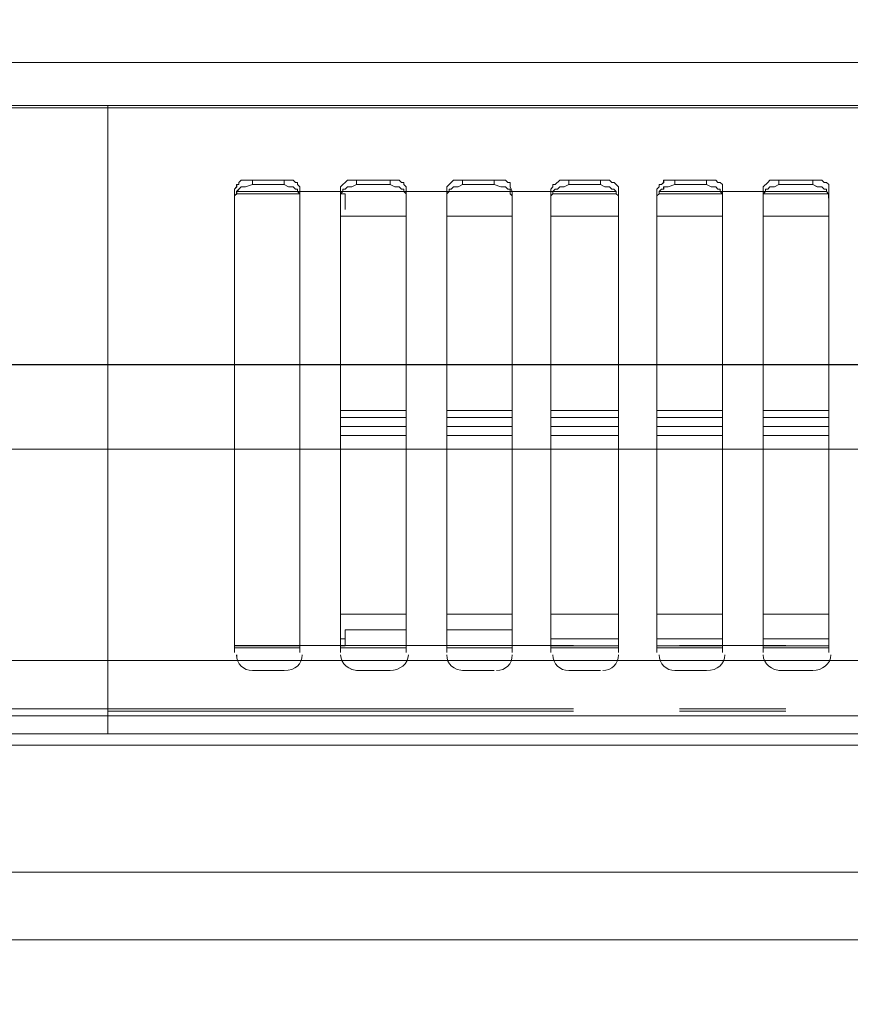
# Model space of a CAD drawing. Header units: millimetres. Extents: x -125266 to 274256, y -711690 to -301689.
# Tile 161 of 256: x -51434 to -51336, y -361895 to -361779. Entities that reach past the tile are written whole.
import ezdxf

# ---------------------------------------------------------------- set-up
doc = ezdxf.new("R2010")
doc.units = ezdxf.units.MM
doc.linetypes.add('CONTINOUS', pattern=[0])
for name, color, linetype, lineweight in [('ARCH', 7, 'Continuous', 0), ('CEILING', 8, 'Continuous', 5), ('Equipment', 8, 'Continuous', 0), ('Finished Line', 7, 'Continuous', 0), ('HOOD', 6, 'Continuous', 0), ('Legend', 5, 'Continuous', 0), ('MEPTEK HVAC-Kitchen Exhaust Air Duct', 30, 'Continuous', 30), ('MEPTEK HVAC-Kitchen Fresh Air Duct', 3, 'Continuous', 30), ('MEPTEK-TEXT1', 7, 'Continuous', 30)]:
    doc.layers.add(name, color=color, linetype=linetype, lineweight=lineweight)
for name, color, linetype in [('Light Equipment', 8, 'Continuous'), ('Model_Top', 7, 'Continuous'), ('RACK', 7, 'Continuous')]:
    doc.layers.add(name, color=color, linetype=linetype)
doc.styles.add('REVAC', font='verdana.ttf', dxfattribs={"height": 50})
doc.styles.get("Standard").update_dxf_attribs({"font": 'ARIALN.TTF'})
doc.styles.add('Times New Roman', font='times.ttf', dxfattribs={"height": 150})
doc.dimstyles.new('ARA-125', dxfattribs={"dimtxt": 200, "dimasz": 75, "dimexe": 0, "dimexo": 75, "dimgap": 7.5, "dimtad": 0, "dimdec": 0, "dimrnd": 5, "dimdsep": 46, "dimtxsty": 'Times New Roman', "dimblk": 'ARCHTICK', "dimcen": 56.25, "dimdle": 56.25, "dimclrd": 256, "dimclre": 256, "dimclrt": 256, "dimazin": 3, "dimtfac": 1, "dimtdec": 0, "dimtix": 1, "dimtmove": 1, "dimatfit": 3, "dimfxl": 0, "dimtolj": 1, "dimlwd": -1, "dimlwe": 0, "dimarcsym": 0})

# ---------------------------------------------------------------- blocks, each defined once
blk = doc.blocks.new('A$Cd18de8f6')
at = {"layer": 'Equipment'}
for points in [[(800, 734), (800, 735.34), (400, 735.34), (0, 735.34), (0, 733.73)], [(800, 659.72), (800, 659.99), (800, 731.86), (800, 734), (400, 734), (400, 731.86), (400, 659.99), (400, 659.72), (400, 659.99), (400, 731.86), (400, 734), (0, 734), (0, 731.86), (0, 659.99), (0, 659.72), (400, 659.72), (800, 659.72), (800, 654.64), (800, 17.64), (800, 5.08)], [(800, 731.86), (400, 731.86), (0, 731.86)], [(400, 731.33), (400, 731.33)], [(455.05, 731.33), (400, 731.33)], [(480.16, 731.33), (467.61, 731.33)], [(455.05, 731.06), (400, 731.06), (345.23, 731.06)], [(480.16, 731.06), (467.61, 731.06)], [(400, 727.59), (400, 727.59)], [(400, 727.59), (400, 727.59)], [(417.11, 726.52), (420.85, 726.52)], [(429.4, 726.52), (433.4, 726.52)], [(441.96, 726.52), (445.7, 726.52)], [(454.51, 726.52), (458.25, 726.52)], [(467.07, 726.52), (470.81, 726.52)], [(479.36, 726.52), (483.37, 726.52)], [(422.72, 724.38), (422.72, 669.87), (422.72, 669.34), (422.45, 669.07), (422.45, 668.8), (422.18, 668.8), (421.92, 668.54), (420.85, 668.54), (417.11, 668.54), (415.77, 668.54), (415.5, 668.8), (415.5, 669.07), (415.24, 669.07), (415.24, 669.34), (414.97, 669.61), (414.97, 669.87), (414.97, 724.38)], [(435.28, 724.38), (435.28, 669.34), (435.01, 669.07), (435.01, 668.8), (434.74, 668.8), (434.47, 668.54), (428.33, 668.54), (427.53, 669.34), (427.53, 724.38)], [(447.83, 724.38), (447.83, 669.87), (447.57, 669.34), (447.57, 668.8), (447.3, 668.8), (447.03, 668.54), (440.89, 668.54), (440.08, 669.34), (440.08, 724.38)], [(460.39, 724.38), (460.39, 669.34), (459.86, 668.8), (459.59, 668.8), (459.32, 668.54), (453.44, 668.54), (452.91, 669.07), (452.64, 669.07), (452.64, 669.34), (452.38, 669.61), (452.38, 724.38)], [(472.68, 724.38), (472.68, 669.07), (472.42, 668.8), (472.15, 668.8), (471.88, 668.54), (465.74, 668.54), (465.74, 668.8), (465.47, 669.07), (465.2, 669.07), (465.2, 669.34), (464.93, 669.61), (464.93, 724.38)], [(485.25, 724.38), (485.25, 669.07), (484.98, 668.8), (484.71, 668.8), (484.44, 668.54), (478.3, 668.54), (478.03, 668.8), (477.5, 669.34), (477.5, 724.38)], [(422.72, 723.85), (414.97, 723.85)], [(422.72, 723.58), (414.97, 723.58)], [(455.05, 723.57), (414.97, 723.57)], [(435.28, 723.85), (427.53, 723.85)], [(435.28, 721.71), (428.06, 721.71), (428.06, 723.58), (427.53, 723.58)], [(447.83, 723.85), (440.08, 723.85)], [(460.39, 723.85), (452.38, 723.85)], [(460.39, 723.58), (452.38, 723.58)], [(472.68, 723.85), (464.93, 723.85)], [(472.68, 723.58), (464.93, 723.58)], [(480.16, 723.57), (467.61, 723.57)], [(485.24, 723.85), (477.49, 723.85)], [(485.24, 723.58), (477.49, 723.58)], [(428.06, 722.78), (427.52, 722.78)], [(428.06, 722.78), (428.06, 722.78)], [(460.39, 722.78), (452.37, 722.78)], [(472.68, 722.78), (464.93, 722.78)], [(485.24, 722.78), (477.49, 722.78)], [(440.08, 721.71), (447.83, 721.71)], [(427.53, 719.84), (435.28, 719.84)], [(440.08, 719.84), (447.83, 719.84)], [(452.38, 719.84), (460.39, 719.84)], [(464.93, 719.84), (472.68, 719.84)], [(477.49, 719.84), (485.24, 719.84)], [(427.53, 698.73), (435.28, 698.73)], [(440.08, 698.73), (447.83, 698.73)], [(452.38, 698.73), (460.39, 698.73)], [(464.93, 698.73), (472.68, 698.73)], [(477.49, 698.73), (485.24, 698.73)], [(427.53, 697.66), (435.28, 697.66)], [(440.08, 697.66), (447.83, 697.66)], [(452.38, 697.66), (460.39, 697.66)], [(464.93, 697.66), (472.68, 697.66)], [(477.49, 697.66), (485.24, 697.66)], [(435.28, 696.59), (427.53, 696.59)], [(447.83, 696.59), (440.08, 696.59)], [(460.39, 696.59), (452.38, 696.59)], [(472.68, 696.59), (464.93, 696.59)], [(485.24, 696.59), (477.49, 696.59)], [(435.28, 695.79), (427.53, 695.79)], [(447.83, 695.79), (440.08, 695.79)], [(460.39, 695.79), (452.38, 695.79)], [(472.68, 695.79), (464.93, 695.79)], [(485.24, 695.79), (477.49, 695.79)], [(435.28, 672.81), (427.53, 672.81)], [(427.53, 670.14), (428.06, 670.14), (428.06, 672.01)], [(447.83, 672.81), (440.08, 672.81)], [(460.39, 672.81), (452.38, 672.81)], [(472.68, 672.81), (464.93, 672.81)], [(485.24, 672.81), (477.49, 672.81)], [(422.72, 670.67), (422.72, 670.14), (422.45, 669.87), (422.45, 669.61), (422.18, 669.61), (421.92, 669.34), (421.38, 669.34), (420.85, 669.07), (417.11, 669.07), (416.3, 669.34), (415.77, 669.34), (415.24, 669.87), (415.24, 670.14), (414.97, 670.41), (414.97, 670.67)], [(435.28, 670.67), (435.28, 670.14), (435.01, 669.87), (435.01, 669.61), (434.74, 669.61), (434.47, 669.34), (433.94, 669.34), (433.4, 669.07), (429.4, 669.07), (428.86, 669.34), (428.33, 669.34), (428.06, 669.61), (427.79, 669.61), (427.79, 669.87), (427.53, 670.14), (427.53, 670.67)], [(447.83, 670.67), (447.83, 670.41), (447.57, 670.14), (447.57, 669.61), (447.3, 669.61), (447.03, 669.34), (446.49, 669.34), (445.7, 669.07), (441.96, 669.07), (441.42, 669.34), (440.89, 669.34), (440.62, 669.61), (440.35, 669.61), (440.35, 669.87), (440.08, 670.14), (440.08, 670.67)], [(460.39, 670.67), (460.39, 670.41), (460.12, 670.14), (460.12, 669.87), (459.85, 669.61), (459.59, 669.61), (459.32, 669.34), (458.79, 669.34), (458.25, 669.07), (454.51, 669.07), (453.98, 669.34), (453.44, 669.34), (453.17, 669.61), (452.91, 669.61), (452.64, 669.87), (452.64, 670.14), (452.38, 670.41), (452.38, 670.67)], [(472.68, 670.67), (472.68, 670.14), (472.42, 669.87), (472.42, 669.61), (472.15, 669.61), (471.88, 669.34), (471.35, 669.34), (470.81, 669.07), (467.07, 669.07), (466.27, 669.34), (465.74, 669.34), (465.74, 669.61), (465.47, 669.61), (465.2, 669.87), (465.2, 670.14), (464.93, 670.41), (464.93, 670.67)], [(485.24, 670.67), (485.24, 670.14), (484.97, 669.87), (484.97, 669.61), (484.71, 669.61), (484.44, 669.34), (483.91, 669.34), (483.37, 669.07), (479.36, 669.07), (478.83, 669.34), (478.29, 669.34), (478.03, 669.61), (477.76, 669.61), (477.76, 669.87), (477.49, 670.14), (477.49, 670.67)], [(415.24, 670.14), (422.72, 670.14)], [(422.44, 669.87), (415.24, 669.87)], [(455.05, 669.87), (415.24, 669.87)], [(435.01, 669.87), (427.79, 669.87)], [(447.57, 669.87), (440.35, 669.87)], [(452.64, 670.14), (460.12, 670.14)], [(460.12, 669.87), (452.64, 669.87)], [(465.2, 670.14), (472.68, 670.14)], [(472.42, 669.87), (465.2, 669.87)], [(480.16, 669.87), (467.61, 669.87)], [(477.49, 670.14), (485.24, 670.14)], [(484.97, 669.87), (477.76, 669.87)], [(417.11, 668.54), (417.11, 669.07)], [(420.85, 668.54), (420.85, 669.07)], [(429.4, 668.54), (429.4, 669.07)], [(433.4, 668.54), (433.4, 669.07)], [(441.96, 668.54), (441.96, 669.07)], [(445.69, 668.54), (445.69, 669.07)], [(454.51, 668.54), (454.51, 669.07)], [(458.25, 668.54), (458.25, 669.07)], [(467.07, 668.54), (467.07, 669.07)], [(470.81, 668.54), (470.81, 669.07)], [(479.36, 668.54), (479.36, 669.07)], [(483.37, 668.54), (483.37, 669.07)], [(400, 665.33), (400, 665.33)], [(400, 665.33), (400, 665.33)], [(400, 660.79), (400, 661.86)], [(400, 660.25), (400, 660.25)], [(800, 659.99), (400, 659.99), (0, 659.99)], [(0, 654.64), (400, 654.64), (800, 654.64)], [(406.42, 654.64), (393.86, 654.64)], [(418.98, 654.64), (507.42, 654.64)]]:
    blk.add_lwpolyline(points, dxfattribs=at)
for points in [[(415.24, 724.65), (415.24, 725.72), (416.04, 726.52), (417.1, 726.52)], [(420.85, 726.52), (422.18, 726.52), (422.98, 725.72), (422.98, 724.65)], [(427.53, 724.65), (427.53, 725.72), (428.6, 726.52), (429.66, 726.52)], [(433.4, 726.52), (434.47, 726.52), (435.54, 725.72), (435.54, 724.65)], [(440.08, 724.65), (440.08, 725.72), (440.89, 726.52), (442.22, 726.52)], [(445.96, 726.52), (447.03, 726.52), (447.83, 725.72), (447.83, 724.65)], [(452.64, 724.65), (452.64, 725.72), (453.44, 726.52), (454.51, 726.52)], [(458.52, 726.52), (459.59, 726.52), (460.39, 725.72), (460.39, 724.65)], [(465.2, 724.65), (465.2, 725.72), (466, 726.52), (467.07, 726.52)], [(470.81, 726.52), (472.15, 726.52), (472.95, 725.72), (472.95, 724.65)], [(477.5, 724.65), (477.5, 725.72), (478.57, 726.52), (479.63, 726.52)], [(483.37, 726.52), (484.44, 726.52), (485.51, 725.72), (485.51, 724.65)]]:
    blk.add_open_spline(points, degree=3, dxfattribs=at)
blk = doc.blocks.new('ARCH')
at = {"layer": 'Legend', "ltscale": 15}
h = blk.add_hatch(dxfattribs=at)
h.set_pattern_fill('SACNCR', color=8, scale=25, style=0)
edge = h.paths.add_edge_path()
edge.add_arc((-53445.78, -362114.48), 661.35, 18.05247, 146.34022)
edge.add_line((-53996.25, -361747.92), (-53996.25, -362009.47))
edge.add_line((-53996.25, -362009.47), (-53996.24, -362009.47))
edge.add_line((-53996.24, -362009.47), (-53974.54, -361931.34))
edge.add_line((-53974.54, -361931.34), (-53941.81, -361857.14))
edge.add_line((-53941.81, -361857.14), (-53898.73, -361788.42))
edge.add_line((-53898.73, -361788.42), (-53846.22, -361726.62))
edge.add_line((-53846.22, -361726.62), (-53785.36, -361673.01))
edge.add_line((-53785.36, -361673.01), (-53717.42, -361628.73))
edge.add_line((-53717.42, -361628.73), (-53643.81, -361594.68))
edge.add_line((-53643.81, -361594.68), (-53566.06, -361571.58))
edge.add_line((-53566.06, -361571.58), (-53485.81, -361559.91))
edge.add_line((-53485.81, -361559.91), (-53404.7, -361559.92))
edge.add_line((-53404.7, -361559.92), (-53377.17, -361563.92))
edge.add_arc((-53404.64, -362113.24), 550, 10.8678, 87.1378, ccw=False)
edge.add_line((-52864.5, -362009.54), (-48663.66, -362009.54))
edge.add_line((-48663.66, -362009.54), (-48663.66, -361770.81))
edge.add_line((-48663.66, -361770.81), (-48213.66, -361770.84))
edge.add_line((-48213.66, -361770.84), (-48213.66, -361770.83))
edge.add_line((-48213.66, -361770.83), (-48663.64, -361770.83))
edge.add_line((-48663.64, -361770.83), (-48213.64, -361770.84))
edge.add_line((-48213.64, -361770.84), (-48213.66, -361770.84))
edge.add_line((-48213.66, -361770.84), (-48213.66, -362009.81))
edge.add_line((-48213.66, -362009.81), (-46905.49, -362009.89))
edge.add_line((-46905.49, -362009.89), (-46905.49, -361909.54))
edge.add_line((-46905.49, -361909.54), (-48113.66, -361909.54))
edge.add_line((-48113.66, -361909.54), (-48113.66, -361670.83))
edge.add_line((-48113.66, -361670.83), (-48763.64, -361670.83))
edge.add_line((-48763.64, -361670.83), (-48763.64, -361909.54))
edge.add_line((-48763.64, -361909.54), (-52816.98, -361909.54))
h = blk.add_hatch(dxfattribs=at)
h.set_pattern_fill('SACNCR', color=8, scale=25, style=0)
edge = h.paths.add_edge_path()
edge.add_arc((-53445.78, -362114.48), 661.35, 18.05247, 146.34022)
edge.add_line((-53996.25, -361747.92), (-53996.25, -362009.47))
edge.add_line((-53996.25, -362009.47), (-53996.24, -362009.47))
edge.add_line((-53996.24, -362009.47), (-53974.54, -361931.34))
edge.add_line((-53974.54, -361931.34), (-53941.81, -361857.14))
edge.add_line((-53941.81, -361857.14), (-53898.73, -361788.42))
edge.add_line((-53898.73, -361788.42), (-53846.22, -361726.62))
edge.add_line((-53846.22, -361726.62), (-53785.36, -361673.01))
edge.add_line((-53785.36, -361673.01), (-53717.42, -361628.73))
edge.add_line((-53717.42, -361628.73), (-53643.81, -361594.68))
edge.add_line((-53643.81, -361594.68), (-53566.06, -361571.58))
edge.add_line((-53566.06, -361571.58), (-53485.81, -361559.91))
edge.add_line((-53485.81, -361559.91), (-53404.7, -361559.92))
edge.add_line((-53404.7, -361559.92), (-53377.17, -361563.92))
edge.add_arc((-53404.64, -362113.24), 550, 10.8678, 87.1378, ccw=False)
edge.add_line((-52864.5, -362009.54), (-48663.66, -362009.54))
edge.add_line((-48663.66, -362009.54), (-48663.66, -361770.81))
edge.add_line((-48663.66, -361770.81), (-48213.66, -361770.84))
edge.add_line((-48213.66, -361770.84), (-48213.66, -361770.83))
edge.add_line((-48213.66, -361770.83), (-48663.64, -361770.83))
edge.add_line((-48663.64, -361770.83), (-48663.66, -362021.85))
edge.add_line((-48663.66, -362021.85), (-48478.01, -362021.86))
edge.add_line((-48478.01, -362021.86), (-48478.03, -362220.82))
edge.add_line((-48478.03, -362220.82), (-48213.67, -362220.84))
edge.add_line((-48213.67, -362220.84), (-48213.64, -361770.84))
edge.add_line((-48213.64, -361770.84), (-48213.66, -361770.84))
edge.add_line((-48213.66, -361770.84), (-48213.66, -362009.81))
edge.add_line((-48213.66, -362009.81), (-46905.49, -362009.89))
edge.add_line((-46905.49, -362009.89), (-46905.49, -361909.54))
edge.add_line((-46905.49, -361909.54), (-48113.66, -361909.54))
edge.add_line((-48113.66, -361909.54), (-48113.66, -361670.83))
edge.add_line((-48113.66, -361670.83), (-48763.64, -361670.83))
edge.add_line((-48763.64, -361670.83), (-48763.64, -361909.54))
edge.add_line((-48763.64, -361909.54), (-52816.98, -361909.54))
at = {"layer": 'Finished Line', "color": 8}
for p, q in [((-52795.57, -361879.54), (-48793.66, -361879.54)), ((-52795.57, -361879.54), (-48793.66, -361879.54)), ((-52801.21, -361887.54), (-48785.66, -361887.54)), ((-52801.21, -361887.54), (-48785.66, -361887.54))]:
    blk.add_line(p, q, dxfattribs=at)
at = {"layer": 'HOOD'}
blk.add_lwpolyline([(-52023.66, -361879.54), (-49023.66, -361879.54), (-49023.66, -360879.54), (-52023.66, -360879.54)], close=True, dxfattribs=at)
at = {"layer": 'Light Equipment', "lineweight": 0}
blk.add_lwpolyline([(-52023.66, -361879.54), (-49023.66, -361879.54), (-49023.66, -360879.54), (-52023.66, -360879.54)], close=True, dxfattribs=at)
for points in [[(-51023.66, -361788.92), (-51023.66, -361789.19), (-51023.66, -361861.06), (-51023.66, -361863.2), (-51423.66, -361863.2), (-51423.66, -361861.06), (-51423.66, -361789.19), (-51423.66, -361788.92), (-51423.66, -361789.19), (-51423.66, -361861.06), (-51423.66, -361863.2), (-51823.66, -361863.2), (-51823.66, -361861.06), (-51823.66, -361789.19), (-51823.66, -361788.92), (-51423.66, -361788.92), (-51023.66, -361788.92), (-51023.66, -361783.84), (-51023.66, -361146.84), (-51023.66, -361134.28)], [(-51823.66, -361783.84), (-51423.66, -361783.84), (-51023.66, -361783.84)], [(-51417.24, -361783.84), (-51429.8, -361783.84)], [(-51404.69, -361783.84), (-51316.24, -361783.84)], [(-51023.66, -361789.19), (-51423.66, -361789.19), (-51823.66, -361789.19)], [(-51423.66, -361789.45), (-51423.66, -361789.45)], [(-51423.66, -361789.99), (-51423.66, -361791.06)], [(-51423.66, -361794.53), (-51423.66, -361794.53)], [(-51423.66, -361794.53), (-51423.66, -361794.53)], [(-51400.94, -361853.58), (-51400.94, -361799.07), (-51400.94, -361798.54), (-51401.21, -361798.27), (-51401.21, -361798.01), (-51401.48, -361798.01), (-51401.75, -361797.74), (-51402.81, -361797.74), (-51406.56, -361797.74), (-51407.89, -361797.74), (-51408.16, -361798.01), (-51408.16, -361798.27), (-51408.43, -361798.27), (-51408.43, -361798.54), (-51408.69, -361798.81), (-51408.69, -361799.07), (-51408.69, -361853.58)], [(-51406.56, -361797.74), (-51406.56, -361798.27)], [(-51402.81, -361797.74), (-51402.81, -361798.27)], [(-51388.39, -361853.58), (-51388.39, -361798.54), (-51388.65, -361798.27), (-51388.65, -361798.01), (-51388.92, -361798.01), (-51389.19, -361797.74), (-51395.33, -361797.74), (-51396.13, -361798.54), (-51396.13, -361853.58)], [(-51394.26, -361797.74), (-51394.26, -361798.27)], [(-51390.26, -361797.74), (-51390.26, -361798.27)], [(-51375.83, -361853.58), (-51375.83, -361799.07), (-51376.09, -361798.54), (-51376.09, -361798.01), (-51376.36, -361798.01), (-51376.63, -361797.74), (-51382.77, -361797.74), (-51383.58, -361798.54), (-51383.58, -361853.58)], [(-51381.71, -361797.74), (-51381.71, -361798.27)], [(-51377.97, -361797.74), (-51377.97, -361798.27)], [(-51363.27, -361853.58), (-51363.27, -361798.54), (-51363.8, -361798.01), (-51364.07, -361798.01), (-51364.34, -361797.74), (-51370.22, -361797.74), (-51370.75, -361798.27), (-51371.02, -361798.27), (-51371.02, -361798.54), (-51371.29, -361798.81), (-51371.29, -361853.58)], [(-51369.15, -361797.74), (-51369.15, -361798.27)], [(-51365.41, -361797.74), (-51365.41, -361798.27)], [(-51350.98, -361853.58), (-51350.98, -361798.27), (-51351.24, -361798.01), (-51351.51, -361798.01), (-51351.78, -361797.74), (-51357.93, -361797.74), (-51357.93, -361798.01), (-51358.19, -361798.27), (-51358.46, -361798.27), (-51358.46, -361798.54), (-51358.73, -361798.81), (-51358.73, -361853.58)], [(-51356.59, -361797.74), (-51356.59, -361798.27)], [(-51352.85, -361797.74), (-51352.85, -361798.27)], [(-51338.41, -361853.58), (-51338.41, -361798.27), (-51338.68, -361798.01), (-51338.95, -361798.01), (-51339.22, -361797.74), (-51345.36, -361797.74), (-51345.63, -361798.01), (-51346.16, -361798.54), (-51346.16, -361853.58)], [(-51344.3, -361797.74), (-51344.3, -361798.27)], [(-51340.29, -361797.74), (-51340.29, -361798.27)], [(-51400.94, -361799.88), (-51400.94, -361799.34), (-51401.21, -361799.07), (-51401.21, -361798.81), (-51401.48, -361798.81), (-51401.75, -361798.54), (-51402.28, -361798.54), (-51402.81, -361798.27), (-51406.56, -361798.27), (-51407.36, -361798.54), (-51407.89, -361798.54), (-51408.43, -361799.07), (-51408.43, -361799.34), (-51408.69, -361799.61), (-51408.69, -361799.88)], [(-51388.39, -361799.88), (-51388.39, -361799.34), (-51388.65, -361799.07), (-51388.65, -361798.81), (-51388.92, -361798.81), (-51389.19, -361798.54), (-51389.72, -361798.54), (-51390.26, -361798.27), (-51394.26, -361798.27), (-51394.8, -361798.54), (-51395.33, -361798.54), (-51395.6, -361798.81), (-51395.87, -361798.81), (-51395.87, -361799.07), (-51396.13, -361799.34), (-51396.13, -361799.88)], [(-51375.83, -361799.88), (-51375.83, -361799.61), (-51376.09, -361799.34), (-51376.09, -361798.81), (-51376.36, -361798.81), (-51376.63, -361798.54), (-51377.17, -361798.54), (-51377.97, -361798.27), (-51381.71, -361798.27), (-51382.24, -361798.54), (-51382.77, -361798.54), (-51383.04, -361798.81), (-51383.31, -361798.81), (-51383.31, -361799.07), (-51383.58, -361799.34), (-51383.58, -361799.88)], [(-51363.27, -361799.88), (-51363.27, -361799.61), (-51363.54, -361799.34), (-51363.54, -361799.07), (-51363.81, -361798.81), (-51364.07, -361798.81), (-51364.34, -361798.54), (-51364.87, -361798.54), (-51365.41, -361798.27), (-51369.15, -361798.27), (-51369.68, -361798.54), (-51370.22, -361798.54), (-51370.49, -361798.81), (-51370.75, -361798.81), (-51371.02, -361799.07), (-51371.02, -361799.34), (-51371.29, -361799.61), (-51371.29, -361799.88)], [(-51350.98, -361799.88), (-51350.98, -361799.34), (-51351.24, -361799.07), (-51351.24, -361798.81), (-51351.51, -361798.81), (-51351.78, -361798.54), (-51352.31, -361798.54), (-51352.85, -361798.27), (-51356.59, -361798.27), (-51357.39, -361798.54), (-51357.93, -361798.54), (-51357.93, -361798.81), (-51358.19, -361798.81), (-51358.46, -361799.07), (-51358.46, -361799.34), (-51358.73, -361799.61), (-51358.73, -361799.88)], [(-51338.42, -361799.88), (-51338.42, -361799.34), (-51338.69, -361799.07), (-51338.69, -361798.81), (-51338.95, -361798.81), (-51339.22, -361798.54), (-51339.76, -361798.54), (-51340.29, -361798.27), (-51344.3, -361798.27), (-51344.83, -361798.54), (-51345.37, -361798.54), (-51345.63, -361798.81), (-51345.9, -361798.81), (-51345.9, -361799.07), (-51346.17, -361799.34), (-51346.17, -361799.88)], [(-51401.22, -361799.07), (-51408.43, -361799.07)], [(-51368.61, -361799.07), (-51408.43, -361799.07)], [(-51408.43, -361799.34), (-51400.94, -361799.34)], [(-51396.13, -361799.34), (-51395.6, -361799.34), (-51395.6, -361801.21)], [(-51388.65, -361799.07), (-51395.87, -361799.07)], [(-51376.09, -361799.07), (-51383.31, -361799.07)], [(-51363.54, -361799.07), (-51371.02, -361799.07)], [(-51371.02, -361799.34), (-51363.54, -361799.34)], [(-51351.24, -361799.07), (-51358.46, -361799.07)], [(-51358.46, -361799.34), (-51350.98, -361799.34)], [(-51343.5, -361799.07), (-51356.05, -361799.07)], [(-51346.17, -361799.34), (-51338.42, -361799.34)], [(-51338.69, -361799.07), (-51345.9, -361799.07)], [(-51388.39, -361802.01), (-51396.13, -361802.01)], [(-51375.83, -361802.01), (-51383.58, -361802.01)], [(-51363.27, -361802.01), (-51371.29, -361802.01)], [(-51350.98, -361802.01), (-51358.73, -361802.01)], [(-51338.42, -361802.01), (-51346.17, -361802.01)], [(-51388.39, -361824.99), (-51396.13, -361824.99)], [(-51375.83, -361824.99), (-51383.58, -361824.99)], [(-51363.27, -361824.99), (-51371.29, -361824.99)], [(-51350.98, -361824.99), (-51358.73, -361824.99)], [(-51338.42, -361824.99), (-51346.17, -361824.99)], [(-51388.39, -361825.79), (-51396.13, -361825.79)], [(-51396.13, -361826.86), (-51388.39, -361826.86)], [(-51375.83, -361825.79), (-51383.58, -361825.79)], [(-51383.58, -361826.86), (-51375.83, -361826.86)], [(-51363.27, -361825.79), (-51371.29, -361825.79)], [(-51371.29, -361826.86), (-51363.27, -361826.86)], [(-51350.98, -361825.79), (-51358.73, -361825.79)], [(-51358.73, -361826.86), (-51350.98, -361826.86)], [(-51338.42, -361825.79), (-51346.17, -361825.79)], [(-51346.17, -361826.86), (-51338.42, -361826.86)], [(-51396.13, -361827.93), (-51388.39, -361827.93)], [(-51383.58, -361827.93), (-51375.83, -361827.93)], [(-51371.29, -361827.93), (-51363.27, -361827.93)], [(-51358.73, -361827.93), (-51350.98, -361827.93)], [(-51346.17, -361827.93), (-51338.42, -361827.93)], [(-51396.13, -361849.04), (-51388.39, -361849.04)], [(-51383.58, -361849.04), (-51375.83, -361849.04)], [(-51371.29, -361849.04), (-51363.27, -361849.04)], [(-51358.73, -361849.04), (-51350.98, -361849.04)], [(-51346.17, -361849.04), (-51338.42, -361849.04)], [(-51388.39, -361850.91), (-51395.6, -361850.91), (-51395.6, -361852.78), (-51396.13, -361852.78)], [(-51383.58, -361850.91), (-51375.83, -361850.91)], [(-51395.6, -361851.98), (-51396.14, -361851.98)], [(-51395.6, -361851.98), (-51395.6, -361851.98)], [(-51363.27, -361851.98), (-51371.29, -361851.98)], [(-51350.98, -361851.98), (-51358.73, -361851.98)], [(-51338.42, -361851.98), (-51346.17, -361851.98)], [(-51368.61, -361852.77), (-51408.69, -361852.77)], [(-51400.94, -361852.78), (-51408.69, -361852.78)], [(-51400.94, -361853.05), (-51408.69, -361853.05)], [(-51388.39, -361853.05), (-51396.13, -361853.05)], [(-51375.83, -361853.05), (-51383.58, -361853.05)], [(-51363.27, -361852.78), (-51371.29, -361852.78)], [(-51363.27, -361853.05), (-51371.29, -361853.05)], [(-51350.98, -361852.78), (-51358.73, -361852.78)], [(-51350.98, -361853.05), (-51358.73, -361853.05)], [(-51343.5, -361852.77), (-51356.05, -361852.77)], [(-51338.42, -361852.78), (-51346.17, -361852.78)], [(-51338.42, -361853.05), (-51346.17, -361853.05)], [(-51406.56, -361855.72), (-51402.81, -361855.72)], [(-51394.26, -361855.72), (-51390.26, -361855.72)], [(-51381.71, -361855.72), (-51377.97, -361855.72)], [(-51369.15, -361855.72), (-51365.41, -361855.72)], [(-51356.59, -361855.72), (-51352.85, -361855.72)], [(-51344.3, -361855.72), (-51340.29, -361855.72)], [(-51423.66, -361856.79), (-51423.66, -361856.79)], [(-51423.66, -361856.79), (-51423.66, -361856.79)], [(-51368.61, -361860.26), (-51423.66, -361860.26), (-51478.43, -361860.26)], [(-51423.66, -361860.53), (-51423.66, -361860.53)], [(-51368.61, -361860.53), (-51423.66, -361860.53)], [(-51343.5, -361860.26), (-51356.05, -361860.26)], [(-51343.5, -361860.53), (-51356.05, -361860.53)], [(-51023.66, -361861.06), (-51423.66, -361861.06), (-51823.66, -361861.06)], [(-51023.66, -361863.2), (-51023.66, -361864.54), (-51423.66, -361864.54), (-51823.66, -361864.54), (-51823.66, -361862.94)]]:
    blk.add_lwpolyline(points, dxfattribs=at)
for points in [[(-51408.43, -361853.85), (-51408.43, -361854.92), (-51407.62, -361855.72), (-51406.56, -361855.72)], [(-51402.81, -361855.72), (-51401.48, -361855.72), (-51400.68, -361854.92), (-51400.68, -361853.85)], [(-51396.13, -361853.85), (-51396.13, -361854.92), (-51395.07, -361855.72), (-51394, -361855.72)], [(-51390.26, -361855.72), (-51389.19, -361855.72), (-51388.12, -361854.92), (-51388.12, -361853.85)], [(-51383.58, -361853.85), (-51383.58, -361854.92), (-51382.77, -361855.72), (-51381.44, -361855.72)], [(-51377.7, -361855.72), (-51376.63, -361855.72), (-51375.83, -361854.92), (-51375.83, -361853.85)], [(-51371.02, -361853.85), (-51371.02, -361854.92), (-51370.22, -361855.72), (-51369.15, -361855.72)], [(-51365.14, -361855.72), (-51364.07, -361855.72), (-51363.27, -361854.92), (-51363.27, -361853.85)], [(-51358.46, -361853.85), (-51358.46, -361854.92), (-51357.66, -361855.72), (-51356.59, -361855.72)], [(-51352.85, -361855.72), (-51351.51, -361855.72), (-51350.71, -361854.92), (-51350.71, -361853.85)], [(-51346.16, -361853.85), (-51346.16, -361854.92), (-51345.09, -361855.72), (-51344.03, -361855.72)], [(-51340.29, -361855.72), (-51339.22, -361855.72), (-51338.15, -361854.92), (-51338.15, -361853.85)]]:
    blk.add_open_spline(points, degree=3, dxfattribs=at)
at = {"layer": 'Equipment', "lineweight": 30, "xscale": -1, "rotation": 180}
blk.add_blockref('A$Cd18de8f6', (-51823.66, -361129.2), dxfattribs=at)
blk = doc.blocks.new('H-06')
at = {"layer": 'HOOD', "lineweight": 0}
for p, q in [((-82795.9, -344210.22), (-80075.9, -344210.22)), ((-82820.9, -344235.22), (-80050.9, -344235.22)), ((-82885.9, -344260.22), (-79985.9, -344260.22))]:
    blk.add_line(p, q, dxfattribs=at)
at = {"layer": 'Model_Top', "color": 7, "insert": (-82532.1, -343871.14), "char_height": 50, "width": 825.636, "attachment_point": 1, "style": 'REVAC'}
blk.add_mtext('\\pi173.24445;Exhaust collar\\P\\pi242.20013;350 x 300\\P\\pi89.64808;900 CFM @ 190 Pa', dxfattribs=at)
blk = doc.blocks.new('_ArchTick')
at = {"color": 0, "linetype": 'ByBlock', "const_width": 0.15}
blk.add_lwpolyline([(-0.5, -0.5), (0.5, 0.5)], dxfattribs=at)

msp = doc.modelspace()

# ---------------------------------------------------------------- linework, layer by layer
at = {"layer": 'CEILING', "lineweight": 0}
msp.add_lwpolyline([(-53966.25, -358280.6, -0.03944), (-52166.25, -358141.58), (-52166.25, -360079.54), (-47346.3, -360079.54, -0.228214), (-47025.49, -360747.25), (-47025.49, -361879.54), (-48083.66, -361879.54), (-48083.66, -361640.83), (-48793.66, -361640.83), (-48793.66, -361879.54), (-52795.57, -361879.54, 0.569933), (-53966.25, -361659.43), (-53966.25, -358280.6)], format="xyb", dxfattribs=at)
at = {"layer": 'MEPTEK HVAC-Kitchen Exhaust Air Duct'}
msp.add_line((-51485.5, -361819.54, 1.51), (-49351.19, -361819.54, 1.51), dxfattribs=at)

# ---------------------------------------------------------------- block references
at = {"layer": 'ARCH'}
msp.add_blockref('ARCH', (0, 0), dxfattribs=at)
at = {"layer": 'HOOD'}
msp.add_blockref('H-06', (30912.24, -17619.32), dxfattribs=at)

# ---------------------------------------------------------------- texts
at = {"layer": 'MEPTEK-TEXT1', "char_height": 350, "attachment_point": 1}
for s, insert, width in [('{\\fCalibri|b0|i0|c0|p34;\\H1.28571x;\\C1;GENERAL GUIDELINES-HVAC :\\P\\fArial Narrow|b0|i0|c0|p34;\\H0.88889x;\\C256;\\P\\fCalibri|b0|i0|c0|p34;\\C4;DUCTING :\\H0.875x;\\P\\pi-1050,l1050,t1050;\\C256;1.^IDUCTING SHALL BE IN ACCORDANCE WITH IS 655, GALVANIZED IRON SHEET TO BE USED FOR ALL DUCTING WORKS. THERMAL INSULATION ON DUCTS SHALL BE 19 MM THICK. CLOSED CELL CLASS “O” BS 476 PART 6-7 FM APPROVED NITRILE RUBBER ELASTOMERIC INSULATION THERMAL CONDUCTIVITY 0.033 WATTS PER METER-KELVIN (W/(M.K)) AT 0°C FOR AIR CONDITIONING DUCTING. \\P2.^ITHERMAL INSULATION ON KITCHEN EXHAUST DUCTING SHALL BE 80 MM THICK ALUMINUM FOIL FACED RESIN BONDED FIBRE GLASS WOOL OF DENSITY NOT LESS THAN 48 KG/M3.\\P3.^ITHERMAL INSULATION ON FRESH AIR, SUPPLY AIR AND RETURN AIR SHALL BE 19MM THICK CLOSED CELL ANTI-MICROBIAL CLASS “O” BS 476 AND PART 6 & 7 FM APPROVED NITRILE RUBBER ELASTOMERIC INSULATION THERMAL CONDUCTIVITY 0.033 WATTS PER METER-KELVIN (W/ (M\\fArial|b0|i0|c0|p34;.\\fCalibri|b0|i0|c0|p34;K)) AT 0°C.\\P4.^IAPPROPRIATE NUMBER OF TRAP DOORS SHALL BE PROVIDED IN KITCHEN EXHAUST DUCTING FOR OIL/GREASE CLEANING PURPOSE.\\P5.^IDUCTING INSTALLATION WITH RESPECT TO FRESH AIR INTAKE, KITCHEN EXHAUST OUT FROM LOCATION UP TO LOUVERS AT FAÇADE SHALL BE IN THE SCOPE OF CONCESSIONER INCLUDING AIR WASHER, EXHAUST FAN SECTION DRY SCRUBBER ETC.\\P6.^IEACH AND EVERY KITCHEN EXHAUST HOOD SHOULD BE EQUIPPED WITH UL LISTED, WET CHEMICAL BASED, MECHANICALLY OPERATED, AUTOMATIC FIRE SUPPRESSION SYSTEM. SEPARATE DRAWING TO BE SUBMITTED FOR HOOD SUPPRESSION SYSTEM.\\P7.^ISUPPORTING OF DUCTING TO BE DONE WITH USING ANGLE 50X 50 X 5MM AND TIE ROD OF SIZE MINIMUM 10 MM DIA/ AS PER DUCT SIZE.\\P8.^IPOST COMPLETION OF ONSITE WORK, CONCESSIONAIRE HAS TO SHARE TESTING AND COMMISSIONING REPORT WITH DIAL.\\P9.^IINTEGRATION WITH FIRE ALARM SYSTEM, SO THAT AHU GET SWITCHED OFF IN CASE OF ANY FIRE INCIDENT.\\P10.^IFOR EQUIPMENT PLACEMENT STRUCTURAL DETAILS TO BE APPROVED BY STRUCTURAL CONSULTANT AND SAME TO BE SHARE WITH DIAL.\\P11.^ITRAP DOOR WITH PROPER ACCESS TO BE PROVIDED FOR FILTER AND COPPER COIL CLEANING.\\P12.^IKITCHEN VENTILATION SHALL COMPLY TO NFPA 96 GUIDELINE.}', (-102876.11, -301696.9), 28043.4288), ('{\\fCalibri|b0|i0|c0|p34;\\H1.28571x;\\C1;CHILLED WATER PIPING:-\\H0.77778x;\\P\\pi-1050,l1050,t1050;\\C256;1.^ICHILLED WATER PIPING SHALL BE CONFIRMING TO IS:1239 PART I CLASS ‘C’ HEAVY AND FITTING SHALL BE CONFORMING TO ASTM A-105,3000LBS SOCKET WELD END (UP TO 50MM) & 1S:1239 PART-II HEAVY/ASTM A-234 WPB, GR.B BUTT WELD FITTING ( ABOVE 50NB PIPE SIZE)\\P2.^IPIPING CONNECTION SHOULD BE SOCKET WELDED UP TO 50NB SIZE AND SHALL BE BUTT WELD ABOVE 50NB PIPE SIZE. PIPE FLANGES SHOULD BE CONFIRMING TO ASTM A-105 # 150 SORF AND FLANGE DIMENSION SHOULD BE IN ACCORDANCE WITH ASME/ANSI B 16.5 (150 SORF), FITTING TO FITTING WELDING IS NOT ALLOWED. NOZZLE CONNECTIONS/THREDOLETS/WELDOLETS ARE NOT ALLOWED BY PUNCTURING THE PIPE. ONLY EQUAL/UNEQUAL TEE’S SHALL BE USED FOR BRANCH CONNECTION FROM HEADER. SOCKET WELD END TEE SHOULD BE USED FOR BRANCH CONNECTION (UP-TO -50NB PIPE SIZE) W.R.T TO PRESSURE GAUGE/TEMPERATURE GAUGE/AIR VENT/DRAIN POINT ETC.\\P3.^IPOST INSTALLATION CLEARANCE BY DIAL, CHW PIPING SHALL BE TESTED @15KGF/CM2 HYDROSTATICS PRESSURE FOR 24HRS HOLD TIME AND TESTING SHOULD BE WITNESSED TO DIAL TEAM.\\P4.^ITHERMAL INSULATION ON CHW AND CONDENSATE DRAIN PIPING LINE SHALL BE 25MM THICK. CLOSED CELL ANTI-MICROBIAL CLASS “O” BS 476 AND PART 6 & 7 FM APPROVED NITRILE RUBBER ELASTOMERIC INSULATION THERMAL CONDUCTIVITY 0.033 WATTS PER METER-KELVIN (W/ (M\\fArial|b0|i0|c0|p34;⋅\\fCalibri|b0|i0|c0|p34;K)) AT 0°C.\\P5.^ICONDENSATE DRAIN PIPING SHALL BE COMPLYING TO IS 4985 CLASS 3 UPVC PIPE. SOLVENT CEMENT COMPLYING WITH ASTM D2564 SHALL BE USED FOR JOINTS.\\P6.^IFOR CEILING SUSPENDED CHILLED WATER PIPE:  PIPE SHOULD BE HANGED WITH TIE ROD OF SIZE MINIMUM 10 MM DIA.}', (-102709.02, -319968), 24849.3539)]:
    msp.add_mtext(s, dxfattribs=dict(at, insert=insert, width=width))
at = {"layer": 'RACK', "color": 3, "lineweight": 0, "insert": (-55480.95, -361423.27), "char_height": 150, "attachment_point": 1}
msp.add_mtext_dynamic_manual_height_columns('\\pi54.99251;IT \\P\\pi-110.30421;RACK', width=243.2047, gutter_width=1, heights=[0], dxfattribs=at)

# ---------------------------------------------------------------- leaders
at = {"layer": 'MEPTEK HVAC-Kitchen Fresh Air Duct', "linetype": 'CONTINOUS', "lineweight": -2, "ltscale": 25}
msp.add_leader([(-52439.53, -359997.67, -11.79), (-52439.53, -362710.48, -11.79), (-50711.38, -362710.48, -11.79)], dimstyle='ARA-125', override={"dimtxt": 150, "dimasz": 150}, dxfattribs=at)

doc.saveas('drawing.dxf')
